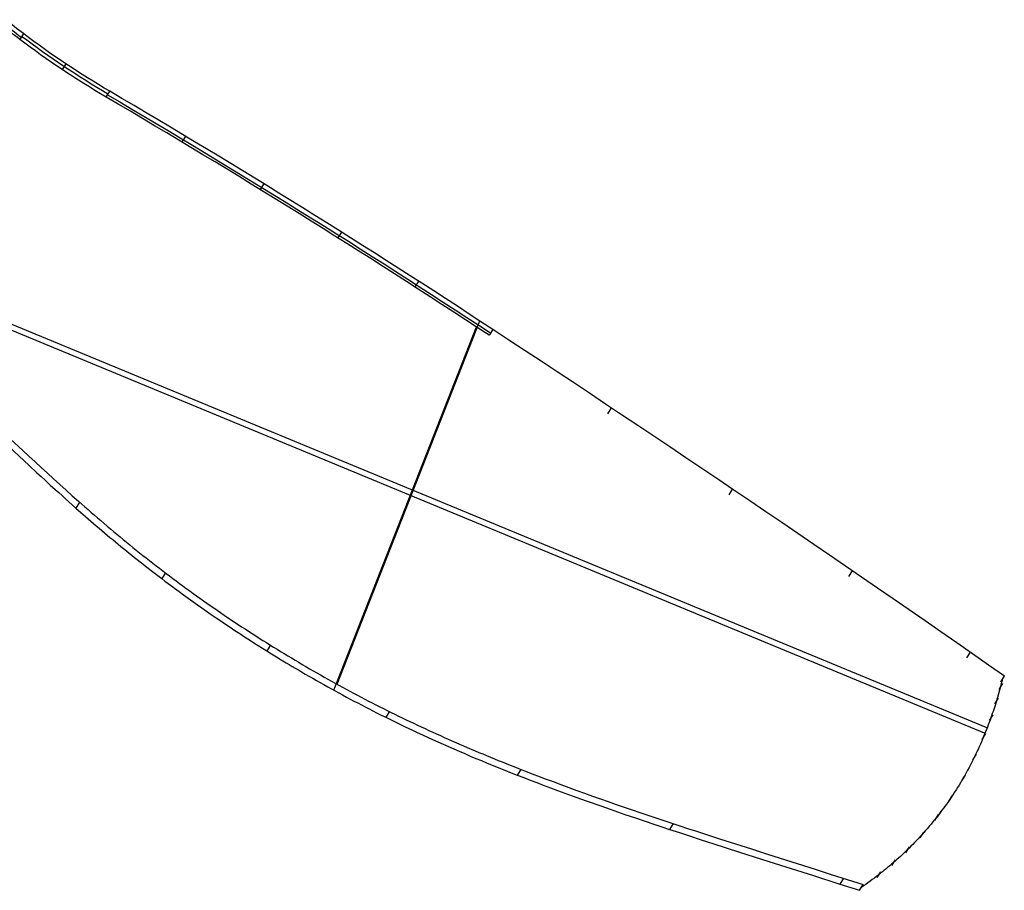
# Model space of a CAD drawing. Extents: x 5157 to 5867, y -156 to 1031.
# Tile 86 of 87: x 5641 to 5867, y 400 to 601. Entities that reach past the tile are written whole.
import ezdxf

# ---------------------------------------------------------------- set-up
doc = ezdxf.new("R2010")
doc.units = 0
doc.layers.add('1', color=7, linetype='CONTINUOUS')

msp = doc.modelspace()

# ---------------------------------------------------------------- linework, layer by layer
at = {"layer": '1', "color": 39}
for p, q in [((5641.36, 597.75, 8.87), (5640.52, 596.43, 4.04)), ((5651.13, 590.81, 9.06), (5650.28, 589.49, 4.23)), ((5660.43, 583.13, 4.18), (5661.28, 584.45, 9.01)), ((5678.75, 574.08, 8.78), (5677.9, 572.76, 3.95)), ((5696.78, 563.12, 8.62), (5695.93, 561.8, 3.79)), ((5714.69, 551.97, 8.52), (5713.84, 550.65, 3.69)), ((5863.65, 437.54, 13.67), (5603.31, 545.29, 29.9)), ((5862.89, 436.46, 8.75), (5602.66, 544.17, 24.98)), ((5732.48, 540.64, 8.5), (5731.64, 539.32, 3.66)), ((5713.68, 447.71, 37.21), (5746.56, 531.49, 8.53)), ((5712.9, 446.35, 32.38), (5745.78, 530.12, 3.7)), ((5749.56, 529.52, 8.54), (5748.71, 528.19, 3.71)), ((5776.89, 511.42, 8.69), (5776.04, 510.09, 3.86)), ((5804.79, 492.7, 8.91), (5803.95, 491.38, 4.08)), ((5654.3, 489.67, 36.16), (5653.45, 488.35, 31.33)), ((5674.12, 473.38, 37.13), (5673.27, 472.06, 32.3)), ((5832.43, 473.89, 9.21), (5831.58, 472.57, 4.37)), ((5698.33, 456.72, 37.44), (5697.48, 455.4, 32.61)), ((5859.6, 455.09, 9.58), (5858.76, 453.77, 4.74)), ((5867.49, 449.58, 9.7), (5866.64, 448.26, 4.87)), ((5867.04, 447.85, 10.25), (5866.19, 446.53, 5.42)), ((5866.07, 444.47, 11.35), (5865.22, 443.15, 6.52)), ((5725.74, 441.4, 36.82), (5724.89, 440.08, 31.99)), ((5864.81, 440.63, 12.62), (5863.96, 439.31, 7.79)), ((5863.15, 436.31, 14.09), (5862.3, 434.99, 9.26)), ((5861.02, 431.59, 15.75), (5860.17, 430.27, 10.92)), ((5756.07, 428.07, 35.14), (5755.22, 426.74, 30.31)), ((5858.45, 426.75, 17.53), (5857.6, 425.43, 12.7)), ((5855.77, 422.44, 19.18), (5854.92, 421.12, 14.35)), ((5855.5, 422.05, 19.33), (5854.65, 420.73, 14.5)), ((5852.26, 417.63, 21.11), (5851.41, 416.31, 16.28)), ((5852.86, 418.4, 20.79), (5852.02, 417.08, 15.96)), ((5791.16, 415.56, 32.4), (5790.31, 414.24, 27.57)), ((5848.87, 413.62, 22.8), (5848.02, 412.3, 17.97)), ((5845.54, 410.17, 24.33), (5844.69, 408.85, 19.5)), ((5842.35, 407.23, 25.7), (5841.5, 405.9, 20.86)), ((5838.95, 404.43, 27.06), (5838.1, 403.11, 22.23)), ((5830.42, 402.95, 28.96), (5829.57, 401.63, 24.13)), ((5834.1, 400.18, 23.73), (5834.95, 401.5, 28.56))]:
    msp.add_line(p, q, dxfattribs=at)
at = {"layer": '1', "color": 39, "extrusion": (0.166937, 0.260069, 0.95105)}
for points in [[(-4693.5, -3310.18), (-4691.2, -3309.54), (-4688.9, -3308.89), (-4683.92, -3307.49), (-4673.96, -3304.67), (-4668.98, -3303.27), (-4666.49, -3302.57), (-4664, -3301.87), (-4661.51, -3301.17), (-4659.02, -3300.48), (-4656.53, -3299.79), (-4654.04, -3299.11), (-4651.54, -3298.43), (-4649.05, -3297.75), (-4646.79, -3297.14), (-4644.53, -3296.54), (-4642.28, -3295.95), (-4640.02, -3295.35), (-4637.76, -3294.77), (-4635.49, -3294.19), (-4633.23, -3293.62), (-4632.1, -3293.34), (-4630.96, -3293.06), (-4629.83, -3292.78), (-4628.69, -3292.5), (-4627.56, -3292.23), (-4626.42, -3291.96), (-4625.29, -3291.69), (-4624.15, -3291.42), (-4623.02, -3291.15), (-4621.88, -3290.89), (-4620.74, -3290.63), (-4619.6, -3290.37), (-4618.46, -3290.12), (-4617.32, -3289.87), (-4616.18, -3289.62), (-4615.04, -3289.37), (-4613.9, -3289.12), (-4612.76, -3288.88), (-4611.74, -3288.67), (-4610.73, -3288.46), (-4609.71, -3288.25), (-4608.7, -3288.05), (-4607.68, -3287.85), (-4606.66, -3287.65), (-4605.64, -3287.45), (-4604.62, -3287.26), (-4603.6, -3287.06), (-4602.58, -3286.87), (-4601.56, -3286.69), (-4600.54, -3286.5), (-4599.52, -3286.32), (-4598.5, -3286.14), (-4597.48, -3285.97), (-4596.46, -3285.8), (-4595.43, -3285.63), (-4594.41, -3285.46), (-4593.39, -3285.3), (-4592.36, -3285.14), (-4591.34, -3284.98), (-4590.31, -3284.82), (-4589.29, -3284.67), (-4588.26, -3284.53), (-4587.23, -3284.38), (-4586.21, -3284.24), (-4585.18, -3284.1), (-4584.15, -3283.97), (-4583.12, -3283.83), (-4582.1, -3283.71), (-4581.07, -3283.58), (-4580.04, -3283.46), (-4579.06, -3283.35), (-4578.09, -3283.24), (-4577.11, -3283.14), (-4576.13, -3283.03), (-4575.16, -3282.93), (-4574.18, -3282.84), (-4573.2, -3282.75), (-4572.22, -3282.66), (-4571.25, -3282.57), (-4570.27, -3282.49), (-4569.29, -3282.41), (-4568.31, -3282.33), (-4567.33, -3282.26), (-4566.35, -3282.18), (-4565.37, -3282.12), (-4564.39, -3282.05), (-4563.41, -3281.99), (-4562.43, -3281.93), (-4561.45, -3281.88), (-4560.47, -3281.83), (-4559.49, -3281.78), (-4558.51, -3281.73), (-4557.53, -3281.69), (-4556.55, -3281.65), (-4555.56, -3281.61), (-4554.58, -3281.58), (-4553.6, -3281.55), (-4552.62, -3281.52), (-4551.64, -3281.5), (-4550.66, -3281.47), (-4549.67, -3281.46), (-4548.69, -3281.44), (-4547.77, -3281.43), (-4546.85, -3281.42), (-4545.94, -3281.42), (-4545.02, -3281.41), (-4544.1, -3281.41), (-4543.18, -3281.41), (-4542.26, -3281.42), (-4541.34, -3281.43), (-4540.42, -3281.44), (-4539.5, -3281.45), (-4538.58, -3281.47), (-4537.67, -3281.48), (-4536.75, -3281.51), (-4535.83, -3281.53), (-4534.91, -3281.56), (-4533.99, -3281.59), (-4533.07, -3281.62), (-4532.15, -3281.65), (-4531.24, -3281.69), (-4530.32, -3281.73), (-4529.4, -3281.78), (-4528.48, -3281.82), (-4527.57, -3281.87), (-4526.65, -3281.92), (-4525.73, -3281.98), (-4524.82, -3282.03), (-4523.9, -3282.09), (-4522.98, -3282.16), (-4522.07, -3282.22), (-4521.15, -3282.29), (-4520.23, -3282.36), (-4519.32, -3282.44), (-4518.52, -3282.5), (-4517.72, -3282.57), (-4516.92, -3282.64), (-4516.12, -3282.72), (-4515.32, -3282.79), (-4514.52, -3282.87), (-4513.73, -3282.95), (-4512.93, -3283.03), (-4512.13, -3283.12), (-4511.33, -3283.2), (-4510.53, -3283.29), (-4509.74, -3283.38), (-4508.94, -3283.47), (-4508.14, -3283.57), (-4507.35, -3283.66), (-4506.55, -3283.76), (-4504.96, -3283.96), (-4503.37, -3284.17), (-4501.78, -3284.39), (-4500.19, -3284.62), (-4498.6, -3284.85), (-4497.01, -3285.09), (-4495.43, -3285.34), (-4493.84, -3285.59), (-4492.45, -3285.82), (-4491.05, -3286.06), (-4489.65, -3286.3), (-4488.26, -3286.54), (-4486.86, -3286.79), (-4485.47, -3287.05), (-4484.08, -3287.3), (-4482.68, -3287.56), (-4479.9, -3288.08), (-4471.54, -3289.67), (-4469.03, -3290.14), (-4466.52, -3290.61), (-4465.26, -3290.84), (-4464, -3291.06), (-4462.75, -3291.29), (-4461.49, -3291.51), (-4460.23, -3291.73), (-4458.97, -3291.95), (-4457.71, -3292.16), (-4456.45, -3292.37), (-4455.18, -3292.57), (-4453.92, -3292.77), (-4452.65, -3292.96), (-4451.39, -3293.15), (-4450.25, -3293.32), (-4449.11, -3293.48), (-4447.97, -3293.63), (-4446.82, -3293.78), (-4445.68, -3293.93), (-4444.54, -3294.07), (-4443.39, -3294.2), (-4442.24, -3294.33), (-4441.1, -3294.45), (-4439.95, -3294.57), (-4438.8, -3294.68), (-4437.65, -3294.78), (-4436.5, -3294.87), (-4435.35, -3294.96), (-4434.2, -3295.04), (-4433.62, -3295.07), (-4433.05, -3295.11), (-4432.15, -3295.16), (-4431.26, -3295.2), (-4430.36, -3295.24), (-4429.47, -3295.28), (-4428.57, -3295.3), (-4427.68, -3295.33), (-4426.78, -3295.35), (-4425.89, -3295.36), (-4424.99, -3295.37), (-4424.09, -3295.37), (-4423.2, -3295.36), (-4422.3, -3295.35), (-4421.41, -3295.33), (-4420.51, -3295.31), (-4419.61, -3295.28), (-4418.72, -3295.24)], [(-4694.9, -3371.21), (-4690.1, -3371.41), (-4685.29, -3371.61), (-4680.64, -3371.79), (-4675.99, -3371.98), (-4671.34, -3372.15), (-4666.7, -3372.32), (-4663.09, -3372.45), (-4659.48, -3372.57), (-4655.87, -3372.69), (-4652.27, -3372.81), (-4648.08, -3372.94), (-4643.9, -3373.07), (-4639.73, -3373.19), (-4635.55, -3373.31), (-4631.37, -3373.43), (-4625.11, -3373.59), (-4618.85, -3373.75), (-4615.71, -3373.83), (-4612.57, -3373.9), (-4609.43, -3373.97), (-4606.28, -3374.04), (-4603, -3374.11), (-4599.71, -3374.18), (-4596.43, -3374.25), (-4593.14, -3374.31), (-4589.2, -3374.39), (-4585.26, -3374.46), (-4581.81, -3374.52), (-4578.36, -3374.58), (-4574.92, -3374.64), (-4571.48, -3374.69), (-4567.9, -3374.75), (-4564.32, -3374.8), (-4560.75, -3374.85), (-4557.19, -3374.9), (-4552.48, -3374.96)], [(-4552.48, -3374.96), (-4556.58, -3374.91), (-4560.68, -3374.85), (-4564.77, -3374.79), (-4568.87, -3374.73), (-4572.97, -3374.67), (-4577.06, -3374.6), (-4581.16, -3374.53), (-4585.26, -3374.46), (-4589.46, -3374.38), (-4593.66, -3374.3), (-4597.86, -3374.22), (-4602.06, -3374.13), (-4606.25, -3374.04), (-4610.45, -3373.95), (-4614.65, -3373.85), (-4618.85, -3373.75), (-4623.03, -3373.65), (-4627.21, -3373.54), (-4631.38, -3373.43), (-4635.56, -3373.31), (-4639.74, -3373.19), (-4643.91, -3373.07), (-4648.09, -3372.94), (-4652.27, -3372.81), (-4656.4, -3372.67), (-4660.52, -3372.53), (-4664.65, -3372.39), (-4668.78, -3372.24), (-4672.91, -3372.09), (-4677.04, -3371.93), (-4681.16, -3371.77), (-4685.29, -3371.61), (-4690.1, -3371.41), (-4694.9, -3371.21)], [(-4693.5, -3310.18), (-4693.74, -3310.78), (-4693.97, -3311.39), (-4694.2, -3311.99), (-4694.43, -3312.6), (-4694.65, -3313.21), (-4694.86, -3313.82), (-4695.07, -3314.43), (-4695.28, -3315.04), (-4695.46, -3315.59), (-4695.64, -3316.14), (-4695.81, -3316.69), (-4695.98, -3317.24), (-4696.15, -3317.79), (-4696.31, -3318.34), (-4696.47, -3318.89), (-4696.63, -3319.45), (-4696.78, -3320), (-4696.92, -3320.55), (-4697.07, -3321.1), (-4697.21, -3321.65), (-4697.34, -3322.2), (-4697.47, -3322.75), (-4697.6, -3323.31), (-4697.72, -3323.86), (-4697.86, -3324.48), (-4697.99, -3325.09), (-4698.11, -3325.71), (-4698.23, -3326.33), (-4698.34, -3326.95), (-4698.46, -3327.57), (-4698.56, -3328.19), (-4698.66, -3328.81), (-4698.77, -3329.49), (-4698.87, -3330.17), (-4698.96, -3330.86), (-4699.05, -3331.54), (-4699.14, -3332.22), (-4699.21, -3332.91), (-4699.29, -3333.6), (-4699.35, -3334.29), (-4699.4, -3334.8), (-4699.44, -3335.31), (-4699.49, -3335.9), (-4699.53, -3336.49), (-4699.57, -3337.08), (-4699.6, -3337.67), (-4699.63, -3338.26), (-4699.66, -3338.85), (-4699.68, -3339.44), (-4699.69, -3340.04), (-4699.7, -3340.54), (-4699.71, -3341.2), (-4699.72, -3341.87), (-4699.72, -3342.54), (-4699.71, -3343.21), (-4699.7, -3343.87), (-4699.68, -3344.54), (-4699.66, -3345.21), (-4699.63, -3345.87), (-4699.6, -3346.59), (-4699.55, -3347.31), (-4699.51, -3348.03), (-4699.45, -3348.75), (-4699.39, -3349.46), (-4699.33, -3350.18), (-4699.26, -3350.9), (-4699.18, -3351.61), (-4699.11, -3352.29), (-4699.02, -3352.96), (-4698.94, -3353.64), (-4698.84, -3354.31), (-4698.75, -3354.98), (-4698.64, -3355.66), (-4698.54, -3356.33), (-4698.42, -3357), (-4698.32, -3357.6), (-4698.21, -3358.2), (-4698.1, -3358.79), (-4697.98, -3359.39), (-4697.86, -3359.99), (-4697.74, -3360.58), (-4697.61, -3361.17), (-4697.48, -3361.77), (-4697.37, -3362.28), (-4697.25, -3362.8), (-4697.13, -3363.31), (-4697, -3363.83), (-4696.87, -3364.34), (-4696.74, -3364.85), (-4696.61, -3365.37), (-4696.48, -3365.88), (-4696.36, -3366.32), (-4696.23, -3366.76), (-4695.99, -3367.65), (-4695.73, -3368.53), (-4695.46, -3369.42), (-4695.19, -3370.31), (-4694.9, -3371.2)], [(-4693.5, -3310.18), (-4693.74, -3310.78), (-4693.97, -3311.39), (-4694.2, -3311.99), (-4694.43, -3312.6), (-4694.65, -3313.21), (-4694.86, -3313.82), (-4695.07, -3314.43), (-4695.28, -3315.04), (-4695.46, -3315.59), (-4695.64, -3316.14), (-4695.81, -3316.69), (-4695.98, -3317.24), (-4696.15, -3317.79), (-4696.31, -3318.34), (-4696.47, -3318.89), (-4696.63, -3319.45), (-4696.78, -3320), (-4696.92, -3320.55), (-4697.07, -3321.1), (-4697.21, -3321.65), (-4697.34, -3322.2), (-4697.47, -3322.75), (-4697.6, -3323.31), (-4697.72, -3323.86), (-4697.86, -3324.48), (-4697.99, -3325.09), (-4698.11, -3325.71), (-4698.23, -3326.33), (-4698.34, -3326.95), (-4698.46, -3327.57), (-4698.56, -3328.19), (-4698.66, -3328.81), (-4698.77, -3329.49), (-4698.87, -3330.17), (-4698.96, -3330.86), (-4699.05, -3331.54), (-4699.14, -3332.22), (-4699.21, -3332.91), (-4699.29, -3333.6), (-4699.35, -3334.29), (-4699.4, -3334.8), (-4699.44, -3335.31), (-4699.49, -3335.9), (-4699.53, -3336.49), (-4699.57, -3337.08), (-4699.6, -3337.67), (-4699.63, -3338.26), (-4699.66, -3338.85), (-4699.68, -3339.44), (-4699.69, -3340.04), (-4699.7, -3340.54), (-4699.71, -3341.2), (-4699.72, -3341.87), (-4699.72, -3342.54), (-4699.71, -3343.21), (-4699.7, -3343.87), (-4699.68, -3344.54), (-4699.66, -3345.21), (-4699.63, -3345.87), (-4699.6, -3346.59), (-4699.55, -3347.31), (-4699.51, -3348.03), (-4699.45, -3348.75), (-4699.39, -3349.46), (-4699.33, -3350.18), (-4699.26, -3350.9), (-4699.18, -3351.61), (-4699.11, -3352.29), (-4699.02, -3352.96), (-4698.94, -3353.64), (-4698.84, -3354.31), (-4698.75, -3354.98), (-4698.64, -3355.66), (-4698.54, -3356.33), (-4698.42, -3357), (-4698.32, -3357.6), (-4698.21, -3358.2), (-4698.1, -3358.79), (-4697.98, -3359.39), (-4697.86, -3359.99), (-4697.74, -3360.58), (-4697.61, -3361.17), (-4697.48, -3361.77), (-4697.37, -3362.28), (-4697.25, -3362.8), (-4697.13, -3363.31), (-4697, -3363.83), (-4696.87, -3364.34), (-4696.74, -3364.85), (-4696.61, -3365.37), (-4696.48, -3365.88), (-4696.36, -3366.32), (-4696.23, -3366.76), (-4695.99, -3367.65), (-4695.73, -3368.53), (-4695.46, -3369.42), (-4695.19, -3370.31), (-4694.9, -3371.2)]]:
    msp.add_lwpolyline(points, dxfattribs=at)
at = {"layer": '1', "color": 39}
for points in [[(5638.38, 504.26, 34.96), (5641.22, 501.62, 35.19), (5642.64, 500.31, 35.3), (5644.06, 498.99, 35.41), (5645.49, 497.68, 35.51), (5646.91, 496.37, 35.62), (5648.34, 495.07, 35.73), (5649.78, 493.77, 35.83), (5651.21, 492.47, 35.93), (5652.65, 491.18, 36.03), (5654.1, 489.9, 36.13), (5654.82, 489.26, 36.18), (5655.55, 488.62, 36.23), (5656.28, 487.98, 36.27), (5657.01, 487.34, 36.32), (5657.74, 486.71, 36.36), (5658.47, 486.08, 36.41), (5659.2, 485.45, 36.45), (5659.94, 484.82, 36.5), (5660.67, 484.19, 36.54), (5661.41, 483.56, 36.58), (5662.15, 482.94, 36.62), (5662.89, 482.32, 36.66), (5663.64, 481.7, 36.7), (5664.38, 481.08, 36.74), (5665.13, 480.47, 36.77), (5665.88, 479.86, 36.81), (5666.63, 479.25, 36.84), (5667.38, 478.64, 36.88), (5668.14, 478.03, 36.91), (5668.89, 477.43, 36.94), (5669.65, 476.83, 36.98), (5670.41, 476.23, 37.01), (5671.18, 475.63, 37.03), (5671.94, 475.04, 37.06), (5672.71, 474.45, 37.09), (5673.48, 473.86, 37.11), (5674.25, 473.27, 37.14), (5675.02, 472.69, 37.16), (5675.8, 472.11, 37.19), (5676.57, 471.53, 37.21), (5677.35, 470.95, 37.23), (5678.13, 470.38, 37.25), (5678.92, 469.81, 37.27), (5679.7, 469.24, 37.29), (5680.49, 468.67, 37.3), (5681.27, 468.11, 37.32), (5682.06, 467.54, 37.34), (5682.86, 466.98, 37.35), (5683.65, 466.43, 37.36), (5684.44, 465.87, 37.38), (5685.24, 465.32, 37.39), (5686.04, 464.77, 37.4), (5686.84, 464.22, 37.41), (5687.64, 463.67, 37.41), (5688.44, 463.13, 37.42), (5689.25, 462.59, 37.43), (5690.05, 462.05, 37.43), (5690.86, 461.51, 37.44), (5691.67, 460.98, 37.44), (5692.48, 460.45, 37.45), (5693.29, 459.92, 37.45), (5694.11, 459.39, 37.45), (5694.92, 458.87, 37.45), (5695.74, 458.35, 37.45), (5696.56, 457.83, 37.45), (5697.38, 457.31, 37.45), (5698.2, 456.79, 37.44), (5699.02, 456.28, 37.44), (5699.85, 455.77, 37.43), (5700.67, 455.26, 37.43), (5701.5, 454.76, 37.42), (5702.33, 454.26, 37.41), (5703.16, 453.76, 37.4), (5703.99, 453.26, 37.39), (5704.83, 452.76, 37.38), (5705.66, 452.27, 37.37), (5706.5, 451.78, 37.36), (5707.33, 451.29, 37.34), (5708.17, 450.81, 37.33), (5709.01, 450.33, 37.31), (5709.86, 449.85, 37.3), (5710.7, 449.37, 37.28), (5711.54, 448.89, 37.26), (5712.39, 448.42, 37.24), (5713.24, 447.95, 37.22), (5714.09, 447.49, 37.2), (5714.94, 447.02, 37.18), (5715.79, 446.56, 37.15), (5716.64, 446.1, 37.13), (5717.5, 445.64, 37.1), (5718.35, 445.19, 37.08), (5719.21, 444.74, 37.05), (5720.07, 444.29, 37.02), (5720.93, 443.84, 36.99), (5721.79, 443.4, 36.96), (5722.65, 442.96, 36.93), (5723.51, 442.52, 36.9), (5724.38, 442.09, 36.87), (5725.25, 441.65, 36.84), (5726.11, 441.22, 36.8), (5726.98, 440.8, 36.76), (5727.85, 440.37, 36.73), (5728.72, 439.95, 36.69), (5729.6, 439.53, 36.65), (5730.47, 439.11, 36.61), (5731.35, 438.69, 36.57), (5732.22, 438.28, 36.53), (5733.1, 437.87, 36.49), (5733.98, 437.46, 36.45), (5734.86, 437.06, 36.41), (5735.74, 436.65, 36.36), (5736.62, 436.25, 36.32), (5737.5, 435.85, 36.27), (5738.38, 435.46, 36.22), (5739.27, 435.06, 36.18), (5740.15, 434.67, 36.13), (5741.04, 434.28, 36.08), (5741.93, 433.9, 36.03), (5742.81, 433.51, 35.98), (5743.7, 433.13, 35.93), (5744.59, 432.75, 35.87), (5745.48, 432.37, 35.82), (5746.38, 431.99, 35.77), (5747.27, 431.62, 35.71), (5748.16, 431.25, 35.66), (5749.06, 430.88, 35.6), (5749.95, 430.51, 35.55), (5750.85, 430.15, 35.49), (5751.74, 429.78, 35.43), (5752.64, 429.42, 35.37), (5753.54, 429.06, 35.31), (5754.44, 428.71, 35.25), (5755.34, 428.35, 35.19), (5756.24, 428, 35.13), (5757.14, 427.65, 35.07), (5758.04, 427.3, 35), (5759.85, 426.6, 34.88), (5761.65, 425.92, 34.75), (5763.46, 425.24, 34.62), (5765.28, 424.56, 34.48), (5767.09, 423.89, 34.35), (5768.91, 423.23, 34.21), (5770.73, 422.58, 34.07), (5772.55, 421.92, 33.93), (5774.37, 421.28, 33.78), (5776.19, 420.64, 33.64), (5778.02, 420, 33.49), (5779.84, 419.37, 33.35), (5781.67, 418.74, 33.2), (5783.5, 418.12, 33.05), (5785.33, 417.5, 32.89), (5787.16, 416.89, 32.74), (5788.99, 416.27, 32.59), (5790.82, 415.67, 32.43), (5792.66, 415.06, 32.27), (5794.49, 414.46, 32.12), (5796.33, 413.86, 31.96), (5798.17, 413.26, 31.8), (5800, 412.66, 31.64), (5801.84, 412.07, 31.48), (5805.52, 410.89, 31.16), (5809.2, 409.71, 30.83), (5812.88, 408.54, 30.51), (5823.92, 405.03, 29.53), (5827.6, 403.86, 29.2), (5831.28, 402.68, 28.88), (5834.95, 401.5, 28.56)], [(5636.78, 503.66, 30.07), (5642.71, 498.14, 30.54), (5644.49, 496.49, 30.67), (5645.45, 495.6, 30.75), (5646.43, 494.69, 30.82), (5647.57, 493.65, 30.91), (5648.73, 492.59, 31), (5649.5, 491.9, 31.05), (5650.27, 491.2, 31.11), (5651.04, 490.5, 31.16), (5651.82, 489.8, 31.22), (5652.64, 489.07, 31.27), (5653.45, 488.35, 31.33), (5654.64, 487.3, 31.41), (5655.66, 486.41, 31.47), (5656.91, 485.32, 31.55), (5657.54, 484.78, 31.58), (5658.17, 484.24, 31.62), (5658.8, 483.71, 31.66), (5659.43, 483.17, 31.69), (5660.06, 482.64, 31.73), (5660.7, 482.1, 31.76), (5661.32, 481.58, 31.8), (5661.95, 481.06, 31.83), (5662.58, 480.53, 31.86), (5663.21, 480.01, 31.89), (5663.84, 479.49, 31.92), (5664.48, 478.98, 31.95), (5665.11, 478.46, 31.98), (5665.75, 477.95, 32.01), (5666.37, 477.44, 32.04), (5667, 476.94, 32.07), (5667.63, 476.44, 32.09), (5668.26, 475.94, 32.12), (5668.89, 475.44, 32.15), (5669.52, 474.95, 32.17), (5670.16, 474.45, 32.19), (5670.79, 473.96, 32.22), (5671.41, 473.48, 32.24), (5672.03, 473.01, 32.26), (5672.65, 472.53, 32.28), (5673.27, 472.06, 32.3), (5674, 471.51, 32.32), (5674.73, 470.96, 32.35), (5675.8, 470.16, 32.38), (5676.2, 469.86, 32.39), (5677.25, 469.09, 32.42), (5678.3, 468.33, 32.44), (5679.35, 467.57, 32.46), (5680.4, 466.81, 32.49), (5681.47, 466.05, 32.51), (5682.54, 465.29, 32.53), (5683.61, 464.54, 32.54), (5684.69, 463.8, 32.56), (5685.77, 463.05, 32.57), (5686.86, 462.31, 32.58), (5687.95, 461.57, 32.59), (5689.04, 460.84, 32.6), (5690.14, 460.11, 32.61), (5691.25, 459.38, 32.61), (5692.36, 458.65, 32.62), (5693.47, 457.93, 32.62), (5694.47, 457.29, 32.62), (5695.47, 456.66, 32.62), (5696.47, 456.03, 32.61), (5697.48, 455.4, 32.61), (5698.59, 454.71, 32.6), (5699.7, 454.02, 32.6), (5700.81, 453.34, 32.59), (5701.93, 452.67, 32.57), (5702.63, 452.25, 32.57), (5703.34, 451.83, 32.56), (5704.04, 451.41, 32.55), (5704.75, 450.99, 32.54), (5705.49, 450.56, 32.53), (5706.35, 450.06, 32.51), (5707.2, 449.56, 32.5), (5708.06, 449.07, 32.48), (5708.92, 448.58, 32.47), (5709.78, 448.09, 32.45), (5710.64, 447.61, 32.43), (5711.51, 447.12, 32.41), (5712.37, 446.65, 32.39), (5713.23, 446.17, 32.37), (5714.1, 445.7, 32.34), (5714.96, 445.23, 32.32), (5715.83, 444.76, 32.3), (5716.69, 444.3, 32.27), (5717.56, 443.84, 32.24), (5718.43, 443.38, 32.22), (5719.3, 442.93, 32.19), (5720.17, 442.47, 32.16), (5721.04, 442.03, 32.13), (5721.91, 441.58, 32.1), (5722.79, 441.14, 32.07), (5723.84, 440.61, 32.03), (5724.89, 440.08, 31.99), (5725.81, 439.63, 31.95), (5726.74, 439.17, 31.91), (5727.67, 438.72, 31.87), (5728.6, 438.27, 31.83), (5729.41, 437.88, 31.79), (5730.23, 437.49, 31.76), (5731.05, 437.1, 31.72), (5732.15, 436.59, 31.67), (5733.34, 436.04, 31.61), (5734.52, 435.5, 31.55), (5735.7, 434.96, 31.49), (5736.89, 434.42, 31.43), (5738.12, 433.87, 31.36), (5739.36, 433.32, 31.29), (5740.6, 432.78, 31.23), (5741.84, 432.24, 31.15), (5743.11, 431.7, 31.08), (5744.39, 431.15, 31), (5745.67, 430.61, 30.93), (5746.95, 430.08, 30.85), (5748.29, 429.53, 30.77), (5749.64, 428.97, 30.68), (5750.98, 428.43, 30.59), (5752.33, 427.89, 30.5), (5753.77, 427.31, 30.41), (5755.22, 426.74, 30.31), (5756.71, 426.16, 30.21), (5758.21, 425.58, 30.1), (5759.71, 425.01, 30), (5761.21, 424.44, 29.89), (5762.86, 423.82, 29.77), (5764.52, 423.21, 29.65), (5766.17, 422.6, 29.52), (5767.84, 421.99, 29.4), (5768.93, 421.59, 29.31), (5770.03, 421.2, 29.23), (5771.13, 420.81, 29.14), (5772.23, 420.41, 29.05), (5773.33, 420.02, 28.97), (5774.44, 419.63, 28.88), (5776.65, 418.86, 28.7), (5778.34, 418.28, 28.57), (5780.03, 417.7, 28.43), (5782.49, 416.86, 28.23), (5784.69, 416.11, 28.04), (5786.72, 415.43, 27.87), (5788.51, 414.84, 27.72), (5790.31, 414.24, 27.57), (5792.63, 413.48, 27.37), (5794.95, 412.71, 27.17), (5797.6, 411.85, 26.94), (5800.26, 410.99, 26.71), (5803.35, 409.99, 26.44), (5806.43, 409, 26.17), (5809.83, 407.92, 25.87), (5813.22, 406.84, 25.57), (5823.52, 403.56, 24.66), (5829.57, 401.63, 24.13), (5834.1, 400.18, 23.73)], [(5867.06, 448.92, 7.28), (5866.84, 448.05, 7.56), (5866.61, 447.19, 7.84), (5866.38, 446.34, 8.11), (5866.15, 445.49, 8.38), (5865.9, 444.65, 8.66), (5865.77, 444.23, 8.79), (5865.65, 443.81, 8.93), (5865.5, 443.32, 9.09), (5865.35, 442.84, 9.25), (5865.19, 442.36, 9.41), (5865.04, 441.88, 9.56), (5864.88, 441.4, 9.72), (5864.71, 440.93, 9.88), (5864.55, 440.45, 10.04), (5864.38, 439.97, 10.2), (5864.19, 439.43, 10.38), (5863.99, 438.88, 10.57), (5863.79, 438.34, 10.75), (5863.58, 437.8, 10.94), (5863.37, 437.26, 11.12), (5863.16, 436.72, 11.31), (5862.94, 436.18, 11.49), (5862.72, 435.65, 11.67), (5862.47, 435.05, 11.88), (5862.22, 434.46, 12.09), (5861.96, 433.86, 12.3), (5861.7, 433.27, 12.51), (5861.43, 432.68, 12.71), (5861.16, 432.1, 12.92), (5860.88, 431.51, 13.13), (5860.6, 430.93, 13.34), (5860.29, 430.31, 13.56), (5859.99, 429.7, 13.78), (5859.67, 429.09, 14), (5859.35, 428.49, 14.22), (5859.03, 427.89, 14.45), (5858.7, 427.29, 14.67), (5858.37, 426.69, 14.89), (5858.03, 426.09, 15.11), (5857.71, 425.55, 15.32), (5857.38, 425, 15.53), (5857.05, 424.46, 15.73), (5856.72, 423.91, 15.94), (5856.38, 423.38, 16.14), (5856.04, 422.84, 16.35), (5855.69, 422.31, 16.56), (5855.34, 421.78, 16.76), (5855.08, 421.39, 16.92), (5854.76, 420.92, 17.1), (5854.44, 420.46, 17.28), (5854.12, 420, 17.47), (5853.79, 419.54, 17.65), (5853.46, 419.09, 17.83), (5853.12, 418.64, 18.01), (5852.78, 418.19, 18.2), (5852.44, 417.74, 18.38), (5852.14, 417.35, 18.54), (5851.84, 416.97, 18.69), (5851.43, 416.46, 18.91), (5851.02, 415.95, 19.12), (5850.6, 415.44, 19.33), (5850.18, 414.94, 19.54), (5849.75, 414.44, 19.75), (5849.32, 413.94, 19.96), (5848.89, 413.45, 20.17), (5848.45, 412.96, 20.39), (5848.04, 412.52, 20.58), (5847.63, 412.08, 20.77), (5847.22, 411.64, 20.96), (5846.81, 411.21, 21.15), (5846.39, 410.78, 21.34), (5845.97, 410.35, 21.53), (5845.54, 409.93, 21.72), (5845.11, 409.51, 21.91), (5844.72, 409.13, 22.09), (5844.33, 408.76, 22.26), (5843.94, 408.38, 22.43), (5843.54, 408.01, 22.6), (5843.14, 407.65, 22.77), (5842.74, 407.28, 22.94), (5842.33, 406.92, 23.11), (5841.92, 406.56, 23.28), (5841.51, 406.21, 23.45), (5841.09, 405.85, 23.62), (5840.67, 405.49, 23.79), (5840.24, 405.14, 23.96), (5839.82, 404.79, 24.13), (5839.39, 404.45, 24.3), (5838.96, 404.11, 24.47), (5838.53, 403.77, 24.64), (5838.04, 403.39, 24.83), (5837.54, 403.01, 25.02), (5837.05, 402.64, 25.21), (5836.55, 402.27, 25.4), (5836.05, 401.91, 25.58), (5835.54, 401.55, 25.77), (5835.04, 401.19, 25.96), (5834.53, 400.84, 26.14)]]:
    msp.add_polyline3d(points, dxfattribs=at)
at = {"layer": '1', "color": 39, "extrusion": (-0.166937, -0.260069, -0.95105)}
for centre, radius, start, end in [((4440.35, -3570.14, -1100.57), 196.89, 94.5967, 96.1268), ((4440.29, -3569.43, -1103.18), 196.17, 87.5968, 94.5957), ((4440.29, -3569.42, -1105.65), 196.17, 87.5968, 94.5957), ((4528.65, -1464.07, -1102.6), 1911.04, 267.59661, 270.71447)]:
    msp.add_arc(centre, radius, start, end, dxfattribs=at)
at = {"layer": '1', "color": 39, "extrusion": (0.166937, 0.260069, 0.95105)}
for centre, radius, start, end in [((-4440.35, -3570.14, 1102.6), 196.89, 83.8746, 85.4047), ((-4528.65, -1464.07, 1105.65), 1911.04, 269.28551, 272.40337), ((-4528.65, -1464.07, 1100.57), 1911.04, 269.28553, 272.40338)]:
    msp.add_arc(centre, radius, start, end, dxfattribs=at)
at = {"layer": '1', "color": 39, "extrusion": (-0.166939, -0.260067, -0.95105)}
msp.add_arc((4440.32, -3570.18, -1105.66), 196.89, 94.5963, 96.1263, dxfattribs=at)
at = {"layer": '1', "color": 39, "extrusion": (-0.166932, -0.260061, -0.951053)}
msp.add_arc((4440.29, -3569.43, -1100.54), 196.17, 87.5969, 94.5957, dxfattribs=at)
at = {"layer": '1', "color": 39, "extrusion": (0.16693, 0.260059, 0.951054)}
msp.add_arc((-4502, 1246.32, 1105.6), 4621.57, 267.60768, 269.37402, dxfattribs=at)

doc.saveas('drawing.dxf')
